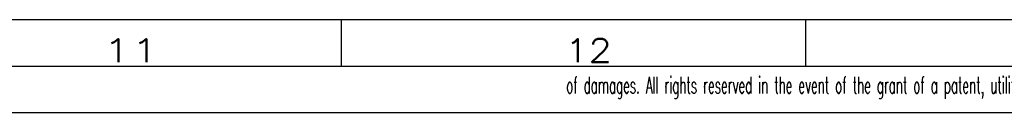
# Model space of a CAD drawing. Header units: millimetres. Extents: x -4 to 841, y -4 to 594.
# Tile 8 of 17: x 536 to 642, y 0 to 10. Entities that reach past the tile are written whole.
import ezdxf

# ---------------------------------------------------------------- set-up
doc = ezdxf.new("R2010")
doc.units = ezdxf.units.MM
doc.layers.add('1', color=7, linetype='Continuous')
doc.styles.add('SEACAD_simplex_shx', font='simplex.shx', dxfattribs={"width": 0.587})

msp = doc.modelspace()

# ---------------------------------------------------------------- linework, layer by layer
at = {"layer": '1', "color": 7, "linetype": 'Continuous'}
for p, q in [((10, 10), (831, 10)), ((570.5, 10), (570.5, 5)), ((620.5, 10), (620.5, 5)), ((5, 5), (836, 5)), ((0, 0), (841, 0))]:
    msp.add_line(p, q, dxfattribs=at)

# ---------------------------------------------------------------- texts
at = {"layer": '1', "attachment_point": 7, "style": 'SEACAD_simplex_shx'}
for s, insert, char_height, width in [('{\\fsimplex|b0||i0||c0|p34;\\C7;\\H2.5;\\W1.407;11}', (544.87, 5.43), 2.5, 6.9676), ('{\\fsimplex|b0||i0||c0|p34;\\C7;\\H2.5;\\W1.179;12}', (594.6, 5.43), 2.5, 6.7361), ('{\\fsimplex|b0||i0||c0|p34;\\C7;\\H1.8;\\W0.5192; of damages. All rights reserved in the event of the grant of a patent, utility model or design -}', (594.09, 1.44), 1.8, 76.2793)]:
    msp.add_mtext(s, dxfattribs=dict(at, insert=insert, char_height=char_height, width=width))

doc.saveas('drawing.dxf')
